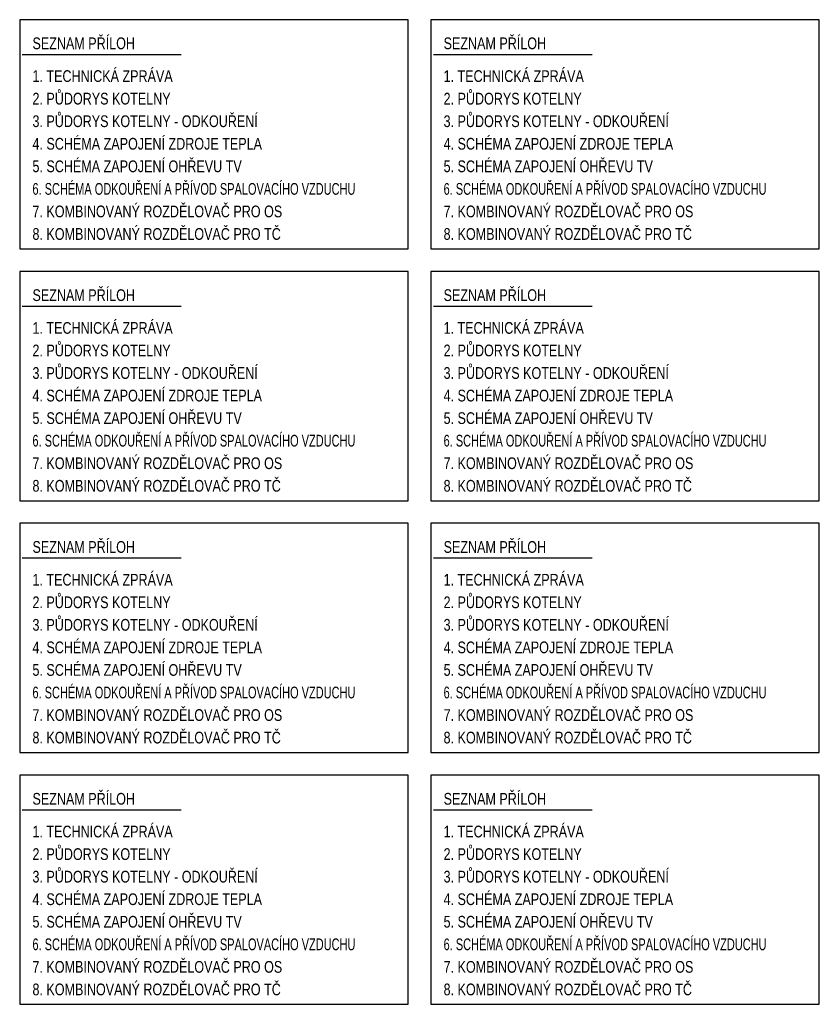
# Paper-space layout 'SEZNAM' of a CAD drawing. Header units: millimetres. Extents: x 1 to 248, y 1 to 305.
import ezdxf

# ---------------------------------------------------------------- set-up
doc = ezdxf.new("R2010")
doc.units = ezdxf.units.MM
doc.layers.add('UT-razitka', color=3, linetype='Continuous', lineweight=25)
doc.styles.get("Standard").update_dxf_attribs({"font": 'ic-simplex.shx', "width": 0.8})

psp = doc.layouts.new('SEZNAM')

# ---------------------------------------------------------------- linework, layer by layer
at = {"layer": 'UT-razitka', "color": 3}
for p, q in [((1.66, 294.69), (50.81, 294.69)), ((128.81, 294.69), (177.96, 294.69)), ((1.66, 216.84), (50.81, 216.84)), ((128.81, 216.84), (177.96, 216.84)), ((1.66, 139), (50.81, 139)), ((128.81, 139), (177.96, 139)), ((1.66, 61.15), (50.81, 61.15)), ((128.81, 61.15), (177.96, 61.15))]:
    psp.add_line(p, q, dxfattribs=at)
at = {"layer": 'UT-razitka', "color": 5}
for points in [[(0.86, 234.56), (121.01, 234.56), (121.01, 305.41), (0.86, 305.41), (0.86, 234.56)], [(128.01, 234.56), (248.16, 234.56), (248.16, 305.41), (128.01, 305.41), (128.01, 234.56)], [(0.86, 156.72), (121.01, 156.72), (121.01, 227.56), (0.86, 227.56), (0.86, 156.72)], [(128.01, 156.72), (248.16, 156.72), (248.16, 227.56), (128.01, 227.56), (128.01, 156.72)], [(0.86, 78.87), (121.01, 78.87), (121.01, 149.72), (0.86, 149.72), (0.86, 78.87)], [(128.01, 78.87), (248.16, 78.87), (248.16, 149.72), (128.01, 149.72), (128.01, 78.87)], [(0.86, 1.02), (121.01, 1.02), (121.01, 71.87), (0.86, 71.87), (0.86, 1.02)], [(128.01, 1.02), (248.16, 1.02), (248.16, 71.87), (128.01, 71.87), (128.01, 1.02)]]:
    psp.add_lwpolyline(points, close=True, dxfattribs=at)

# ---------------------------------------------------------------- texts
at = {"layer": 'UT-razitka', "color": 7}
for s, width, p in [('SEZNAM PŘÍLOH', 0.8, (4.81, 296.29)), ('SEZNAM PŘÍLOH', 0.8, (131.96, 296.29)), ('1. TECHNICKÁ ZPRÁVA', 0.8, (4.81, 286.16)), ('1. TECHNICKÁ ZPRÁVA', 0.8, (131.96, 286.16)), ('2. PŮDORYS KOTELNY', 0.8, (4.81, 279.19)), ('2. PŮDORYS KOTELNY', 0.8, (131.96, 279.19)), ('3. PŮDORYS KOTELNY - ODKOUŘENÍ', 0.8, (4.81, 272.21)), ('3. PŮDORYS KOTELNY - ODKOUŘENÍ', 0.8, (131.96, 272.21)), ('4. SCHÉMA ZAPOJENÍ ZDROJE TEPLA', 0.8, (4.81, 265.24)), ('4. SCHÉMA ZAPOJENÍ ZDROJE TEPLA', 0.8, (131.96, 265.24)), ('5. SCHÉMA ZAPOJENÍ OHŘEVU TV', 0.8, (4.81, 258.27)), ('5. SCHÉMA ZAPOJENÍ OHŘEVU TV', 0.8, (131.96, 258.27)), ('6. SCHÉMA ODKOUŘENÍ A PŘÍVOD SPALOVACÍHO VZDUCHU', 0.7, (4.81, 251.29)), ('6. SCHÉMA ODKOUŘENÍ A PŘÍVOD SPALOVACÍHO VZDUCHU', 0.7, (131.96, 251.29)), ('7. KOMBINOVANÝ ROZDĚLOVAČ PRO OS', 0.8, (4.81, 244.32)), ('7. KOMBINOVANÝ ROZDĚLOVAČ PRO OS', 0.8, (131.96, 244.32)), ('8. KOMBINOVANÝ ROZDĚLOVAČ PRO TČ', 0.8, (4.81, 237.35)), ('8. KOMBINOVANÝ ROZDĚLOVAČ PRO TČ', 0.8, (131.96, 237.35)), ('SEZNAM PŘÍLOH', 0.8, (4.81, 218.44)), ('SEZNAM PŘÍLOH', 0.8, (131.96, 218.44)), ('1. TECHNICKÁ ZPRÁVA', 0.8, (4.81, 208.31)), ('1. TECHNICKÁ ZPRÁVA', 0.8, (131.96, 208.31)), ('2. PŮDORYS KOTELNY', 0.8, (4.81, 201.34)), ('2. PŮDORYS KOTELNY', 0.8, (131.96, 201.34)), ('3. PŮDORYS KOTELNY - ODKOUŘENÍ', 0.8, (4.81, 194.37)), ('3. PŮDORYS KOTELNY - ODKOUŘENÍ', 0.8, (131.96, 194.37)), ('4. SCHÉMA ZAPOJENÍ ZDROJE TEPLA', 0.8, (4.81, 187.39)), ('4. SCHÉMA ZAPOJENÍ ZDROJE TEPLA', 0.8, (131.96, 187.39)), ('5. SCHÉMA ZAPOJENÍ OHŘEVU TV', 0.8, (4.81, 180.42)), ('5. SCHÉMA ZAPOJENÍ OHŘEVU TV', 0.8, (131.96, 180.42)), ('6. SCHÉMA ODKOUŘENÍ A PŘÍVOD SPALOVACÍHO VZDUCHU', 0.7, (4.81, 173.45)), ('6. SCHÉMA ODKOUŘENÍ A PŘÍVOD SPALOVACÍHO VZDUCHU', 0.7, (131.96, 173.45)), ('7. KOMBINOVANÝ ROZDĚLOVAČ PRO OS', 0.8, (4.81, 166.48)), ('7. KOMBINOVANÝ ROZDĚLOVAČ PRO OS', 0.8, (131.96, 166.48)), ('8. KOMBINOVANÝ ROZDĚLOVAČ PRO TČ', 0.8, (4.81, 159.5)), ('8. KOMBINOVANÝ ROZDĚLOVAČ PRO TČ', 0.8, (131.96, 159.5)), ('SEZNAM PŘÍLOH', 0.8, (4.81, 140.59)), ('SEZNAM PŘÍLOH', 0.8, (131.96, 140.59)), ('1. TECHNICKÁ ZPRÁVA', 0.8, (4.81, 130.46)), ('1. TECHNICKÁ ZPRÁVA', 0.8, (131.96, 130.46)), ('2. PŮDORYS KOTELNY', 0.8, (4.81, 123.49)), ('2. PŮDORYS KOTELNY', 0.8, (131.96, 123.49)), ('3. PŮDORYS KOTELNY - ODKOUŘENÍ', 0.8, (4.81, 116.52)), ('3. PŮDORYS KOTELNY - ODKOUŘENÍ', 0.8, (131.96, 116.52)), ('4. SCHÉMA ZAPOJENÍ ZDROJE TEPLA', 0.8, (4.81, 109.55)), ('4. SCHÉMA ZAPOJENÍ ZDROJE TEPLA', 0.8, (131.96, 109.55)), ('5. SCHÉMA ZAPOJENÍ OHŘEVU TV', 0.8, (4.81, 102.57)), ('5. SCHÉMA ZAPOJENÍ OHŘEVU TV', 0.8, (131.96, 102.57)), ('6. SCHÉMA ODKOUŘENÍ A PŘÍVOD SPALOVACÍHO VZDUCHU', 0.7, (4.81, 95.6)), ('6. SCHÉMA ODKOUŘENÍ A PŘÍVOD SPALOVACÍHO VZDUCHU', 0.7, (131.96, 95.6)), ('7. KOMBINOVANÝ ROZDĚLOVAČ PRO OS', 0.8, (4.81, 88.63)), ('7. KOMBINOVANÝ ROZDĚLOVAČ PRO OS', 0.8, (131.96, 88.63)), ('8. KOMBINOVANÝ ROZDĚLOVAČ PRO TČ', 0.8, (4.81, 81.66)), ('8. KOMBINOVANÝ ROZDĚLOVAČ PRO TČ', 0.8, (131.96, 81.66)), ('SEZNAM PŘÍLOH', 0.8, (4.81, 62.74)), ('SEZNAM PŘÍLOH', 0.8, (131.96, 62.74)), ('1. TECHNICKÁ ZPRÁVA', 0.8, (4.81, 52.62)), ('1. TECHNICKÁ ZPRÁVA', 0.8, (131.96, 52.62)), ('2. PŮDORYS KOTELNY', 0.8, (4.81, 45.64)), ('2. PŮDORYS KOTELNY', 0.8, (131.96, 45.64)), ('3. PŮDORYS KOTELNY - ODKOUŘENÍ', 0.8, (4.81, 38.67)), ('3. PŮDORYS KOTELNY - ODKOUŘENÍ', 0.8, (131.96, 38.67)), ('4. SCHÉMA ZAPOJENÍ ZDROJE TEPLA', 0.8, (4.81, 31.7)), ('4. SCHÉMA ZAPOJENÍ ZDROJE TEPLA', 0.8, (131.96, 31.7)), ('5. SCHÉMA ZAPOJENÍ OHŘEVU TV', 0.8, (4.81, 24.73)), ('5. SCHÉMA ZAPOJENÍ OHŘEVU TV', 0.8, (131.96, 24.73)), ('6. SCHÉMA ODKOUŘENÍ A PŘÍVOD SPALOVACÍHO VZDUCHU', 0.7, (4.81, 17.75)), ('6. SCHÉMA ODKOUŘENÍ A PŘÍVOD SPALOVACÍHO VZDUCHU', 0.7, (131.96, 17.75)), ('7. KOMBINOVANÝ ROZDĚLOVAČ PRO OS', 0.8, (4.81, 10.78)), ('7. KOMBINOVANÝ ROZDĚLOVAČ PRO OS', 0.8, (131.96, 10.78)), ('8. KOMBINOVANÝ ROZDĚLOVAČ PRO TČ', 0.8, (4.81, 3.81)), ('8. KOMBINOVANÝ ROZDĚLOVAČ PRO TČ', 0.8, (131.96, 3.81))]:
    psp.add_text(s, height=3.6298, dxfattribs=dict(at, width=width)).set_placement(p)

doc.saveas('drawing.dxf')
